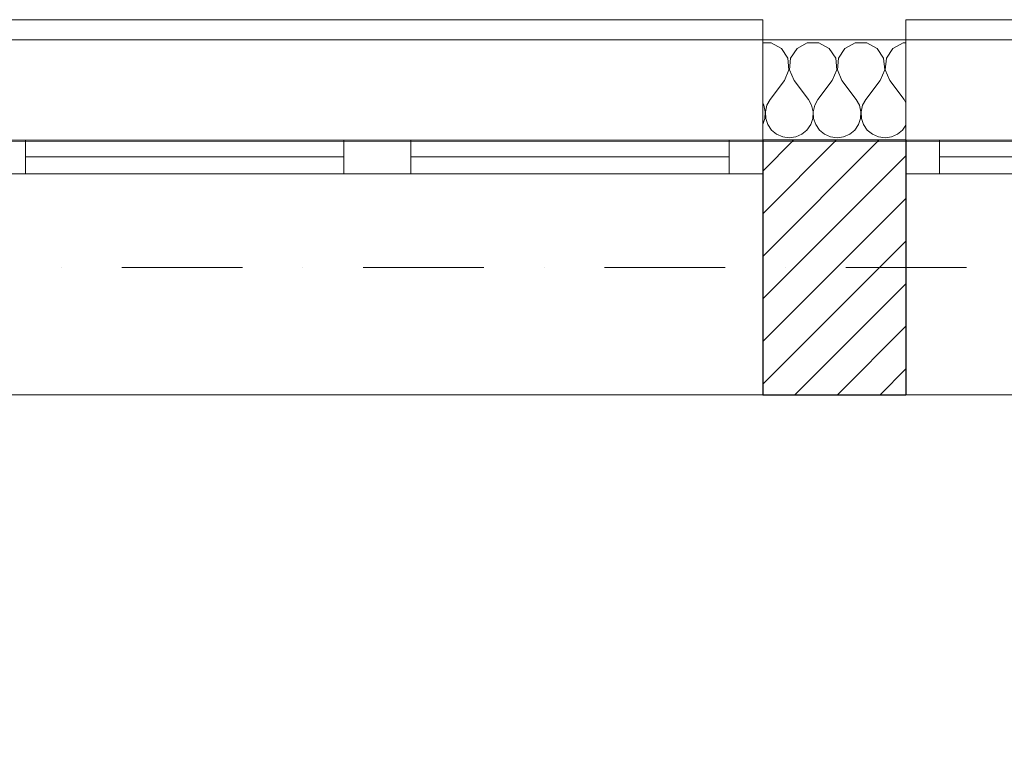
# Model space of a CAD drawing. Header units: millimetres. Extents: x 172139 to 266886, y 95607 to 138225.
# Tile 17 of 71: x 180637 to 182107, y 120607 to 121706. Entities that reach past the tile are written whole.
import ezdxf

# ---------------------------------------------------------------- set-up
doc = ezdxf.new("R2010")
doc.units = ezdxf.units.MM
doc.header["$MEASUREMENT"] = 0
doc.linetypes.add('Kropki i Kreski', pattern=[360, 180, -90, 0, -90])
for name, color, linetype in [('Konstrukcja - Siatki mod', 7, 'Continuous'), ('KR_INW', 7, 'Continuous'), ('NAPIS_SODON', 7, 'Continuous')]:
    doc.layers.add(name, color=color, linetype=linetype)
doc.layers.add('Konstrukcja - Siatki mod_Nr_pióra__48', color=7, linetype='Continuous', lineweight=15, true_color=0xa80f02)
doc.layers.add('KR_INW_Nr_pióra__102', color=7, linetype='Continuous', lineweight=5, true_color=0xcccccc)
for name, color, linetype, lineweight in [('KR_INW_Nr_pióra__101', 252, 'Continuous', 5), ('KR_INW_Nr_pióra__27', 7, 'Continuous', 25), ('KR_INW_Nr_pióra__47', 7, 'Continuous', 15), ('NAPIS_SODON_Nr_pióra__1', 7, 'Continuous', 13), ('Okna ArchiCADa_Nr_pióra__1', 7, 'Continuous', 13)]:
    doc.layers.add(name, color=color, linetype=linetype, lineweight=lineweight)

# ---------------------------------------------------------------- blocks, each defined once
blk = doc.blocks.new('Strop_1', base_point=(179225, 121523.3))
at = {"layer": 'NAPIS_SODON_Nr_pióra__1', "linetype": 'Continuous', "flags": 128}
blk.add_lwpolyline([(179225, 121523.3), (179225.9, 107003.8), (250898.3, 107008.3), (250897.4, 121527.8)], close=True, dxfattribs=at)
blk = doc.blocks.new('*X94')
at = {"layer": 'KR_INW_Nr_pióra__102', "linetype": 'Continuous'}
for p, q in [((181758.7, 121670.9), (181746.2, 121670.9)), ((181774, 121662.7), (181758.7, 121670.9)), ((181812.7, 121670.9), (181797.4, 121662.7)), ((181830.1, 121670.9), (181812.7, 121670.9)), ((181845.5, 121662.7), (181830.1, 121670.9)), ((181884.2, 121670.9), (181868.8, 121662.7)), ((181901.6, 121670.9), (181884.2, 121670.9)), ((181916.9, 121662.7), (181901.6, 121670.9)), ((181955.6, 121670.9), (181940.3, 121662.7)), ((181959.9, 121670.9), (181955.6, 121670.9)), ((181783.7, 121648.2), (181774, 121662.7)), ((181797.4, 121662.7), (181787.8, 121648.2)), ((181855.1, 121648.2), (181845.5, 121662.7)), ((181868.8, 121662.7), (181859.2, 121648.2)), ((181926.5, 121648.2), (181916.9, 121662.7)), ((181940.3, 121662.7), (181930.6, 121648.2)), ((181785.3, 121630.9), (181783.7, 121648.2)), ((181787.8, 121648.2), (181786.1, 121630.9)), ((181856.7, 121630.9), (181855.1, 121648.2)), ((181859.2, 121648.2), (181857.6, 121630.9)), ((181928.2, 121630.9), (181926.5, 121648.2)), ((181930.6, 121648.2), (181929, 121630.9)), ((181778.6, 121614.9), (181785.3, 121630.9)), ((181786.1, 121630.9), (181792.9, 121614.9)), ((181850, 121614.9), (181856.7, 121630.9)), ((181857.6, 121630.9), (181864.3, 121614.9)), ((181921.4, 121614.9), (181928.2, 121630.9)), ((181929, 121630.9), (181935.7, 121614.9)), ((181778.6, 121614.9), (181757.1, 121586.3)), ((181792.9, 121614.9), (181814.3, 121586.3)), ((181850, 121614.9), (181828.6, 121586.3)), ((181864.3, 121614.9), (181885.7, 121586.3)), ((181921.4, 121614.9), (181900, 121586.3)), ((181935.7, 121614.9), (181957.1, 121586.3)), ((181747.6, 121577.7), (181746.2, 121580.2)), ((181757.1, 121586.3), (181752.4, 121577.7)), ((181819.1, 121577.7), (181814.3, 121586.3)), ((181828.6, 121586.3), (181823.8, 121577.7)), ((181890.5, 121577.7), (181885.7, 121586.3)), ((181900, 121586.3), (181895.2, 121577.7)), ((181959.9, 121581.3), (181957.1, 121586.3)), ((181749.9, 121568.1), (181747.6, 121577.7)), ((181749.4, 121558.2), (181749.9, 121568.1)), ((181752.4, 121577.7), (181750.1, 121568.1)), ((181750.1, 121568.1), (181750.6, 121558.2)), ((181821.3, 121568.1), (181819.1, 121577.7)), ((181820.8, 121558.2), (181821.3, 121568.1)), ((181823.8, 121577.7), (181821.6, 121568.1)), ((181821.6, 121568.1), (181822.1, 121558.2)), ((181892.7, 121568.1), (181890.5, 121577.7)), ((181892.2, 121558.2), (181892.7, 121568.1)), ((181895.2, 121577.7), (181893, 121568.1)), ((181893, 121568.1), (181893.5, 121558.2)), ((181746.2, 121548.9), (181749.4, 121558.2)), ((181750.6, 121558.2), (181753.8, 121548.9)), ((181753.8, 121548.9), (181759.4, 121540.8)), ((181812.1, 121540.8), (181817.7, 121548.9)), ((181817.7, 121548.9), (181820.8, 121558.2)), ((181822.1, 121558.2), (181825.2, 121548.9)), ((181825.2, 121548.9), (181830.8, 121540.8)), ((181883.5, 121540.8), (181889.1, 121548.9)), ((181889.1, 121548.9), (181892.2, 121558.2)), ((181893.5, 121558.2), (181896.6, 121548.9)), ((181896.6, 121548.9), (181902.2, 121540.8)), ((181759.4, 121540.8), (181766.9, 121534.5)), ((181766.9, 121534.5), (181776, 121530.5)), ((181795.5, 121530.5), (181804.5, 121534.5)), ((181804.5, 121534.5), (181812.1, 121540.8)), ((181830.8, 121540.8), (181838.4, 121534.5)), ((181838.4, 121534.5), (181847.4, 121530.5)), ((181866.9, 121530.5), (181875.9, 121534.5)), ((181875.9, 121534.5), (181883.5, 121540.8)), ((181902.2, 121540.8), (181909.8, 121534.5)), ((181909.8, 121534.5), (181918.8, 121530.5)), ((181938.3, 121530.5), (181947.3, 121534.5)), ((181947.3, 121534.5), (181954.9, 121540.8)), ((181954.9, 121540.8), (181959.9, 121548)), ((181776, 121530.5), (181785.7, 121529.2)), ((181785.7, 121529.2), (181795.5, 121530.5)), ((181847.4, 121530.5), (181857.1, 121529.2)), ((181857.1, 121529.2), (181866.9, 121530.5)), ((181918.8, 121530.5), (181928.6, 121529.2)), ((181928.6, 121529.2), (181938.3, 121530.5))]:
    blk.add_line(p, q, dxfattribs=at)
blk = doc.blocks.new('Okno podwójne 19')
at = {"layer": 'Okna ArchiCADa_Nr_pióra__1', "linetype": 'Continuous'}
for p, q in [((-575, 330), (575, 330)), ((-575, 0), (-525, 0)), ((-575, -50), (-575, 0)), ((-525, 0), (-525, -50)), ((-525, 0), (-50, 0)), ((-50, -50), (-50, 0)), ((-50, 0), (0, 0)), ((0, 0), (50, 0)), ((50, 0), (50, -50)), ((50, 0), (525, 0)), ((525, -50), (525, 0)), ((525, 0), (575, 0)), ((575, -50), (575, 0)), ((-525, -25), (-50, -25)), ((50, -25), (525, -25)), ((-525, -50), (-575, -50)), ((-50, -50), (-525, -50)), ((0, -50), (-50, -50)), ((50, -50), (0, -50)), ((525, -50), (50, -50)), ((575, -50), (525, -50)), ((-575, -200), (575, -200)), ((-575, -200), (-575, -230)), ((575, -230), (575, -200)), ((-575, -230), (575, -230))]:
    blk.add_line(p, q, dxfattribs=at)
blk = doc.blocks.new('Ściana_1', base_point=(179075.1, 121675.6))
at = {"layer": 'KR_INW_Nr_pióra__101', "linetype": 'Continuous'}
h = blk.add_hatch(dxfattribs=at)
h.set_pattern_fill('Cegła_licówka', color=256, style=0, pattern_type=2)
h.set_pattern_definition([(45, (0, 0), (-31.819804, 31.819804), [])])
h.paths.add_polyline_path([(181746.2, 121145.6), (181959.9, 121145.6), (181959.9, 121475.6), (181959.9, 121525.6), (181746.2, 121525.6), (181746.2, 121475.6)])
at = {"layer": 'KR_INW_Nr_pióra__27', "linetype": 'Continuous'}
for p, q in [((181959.9, 121525.6), (181746.2, 121525.6)), ((181746.2, 121525.6), (181746.2, 121475.6)), ((181959.9, 121525.6), (181959.9, 121475.6)), ((181746.2, 121475.6), (181746.2, 121145.6)), ((181959.9, 121475.6), (181959.9, 121145.6))]:
    blk.add_line(p, q, dxfattribs=at)
at = {"layer": 'KR_INW_Nr_pióra__27', "linetype": 'Continuous', "flags": 128}
blk.add_lwpolyline([(181746.2, 121145.6), (181959.9, 121145.6)], dxfattribs=at)
at = {"layer": 'KR_INW_Nr_pióra__47', "linetype": 'Continuous'}
for p, q in [((181746.2, 121675.6), (181746.2, 121525.6)), ((181959.9, 121675.6), (181959.9, 121525.6))]:
    blk.add_line(p, q, dxfattribs=at)
at = {"layer": 'KR_INW_Nr_pióra__47', "linetype": 'Continuous', "flags": 128}
blk.add_lwpolyline([(181959.9, 121675.6), (181746.2, 121675.6)], dxfattribs=at)
at = {"layer": 'KR_INW'}
blk.add_blockref('*X94', (0, 0), dxfattribs=at)
at = {"layer": 'Okna ArchiCADa_Nr_pióra__1', "linetype": 'Continuous', "xscale": -1, "zscale": 1000, "rotation": 180}
for p in [(181171.2, 121475.6), (182534.9, 121475.6)]:
    blk.add_blockref('Okno podwójne 19', p, dxfattribs=at)
blk = doc.blocks.new('Standardowy znacznik siatki_10')
at = {"layer": 'Konstrukcja - Siatki mod_Nr_pióra__48', "linetype": 'Kropki i Kreski'}
blk.add_line((1000, 0), (72912, 0), dxfattribs=at)

msp = doc.modelspace()

# ---------------------------------------------------------------- block references
at = {"layer": 'Konstrukcja - Siatki mod', "color": 8, "linetype": 'Continuous', "lineweight": 13, "zscale": 1000}
msp.add_blockref('Standardowy znacznik siatki_10', (177989.3, 121335.6), dxfattribs=at)
at = {"layer": 'KR_INW'}
msp.add_blockref('Ściana_1', (179075.1, 121675.6), dxfattribs=at)
at = {"layer": 'NAPIS_SODON', "linetype": 'Continuous'}
msp.add_blockref('Strop_1', (179225, 121523.3), dxfattribs=at)

doc.saveas('drawing.dxf')
